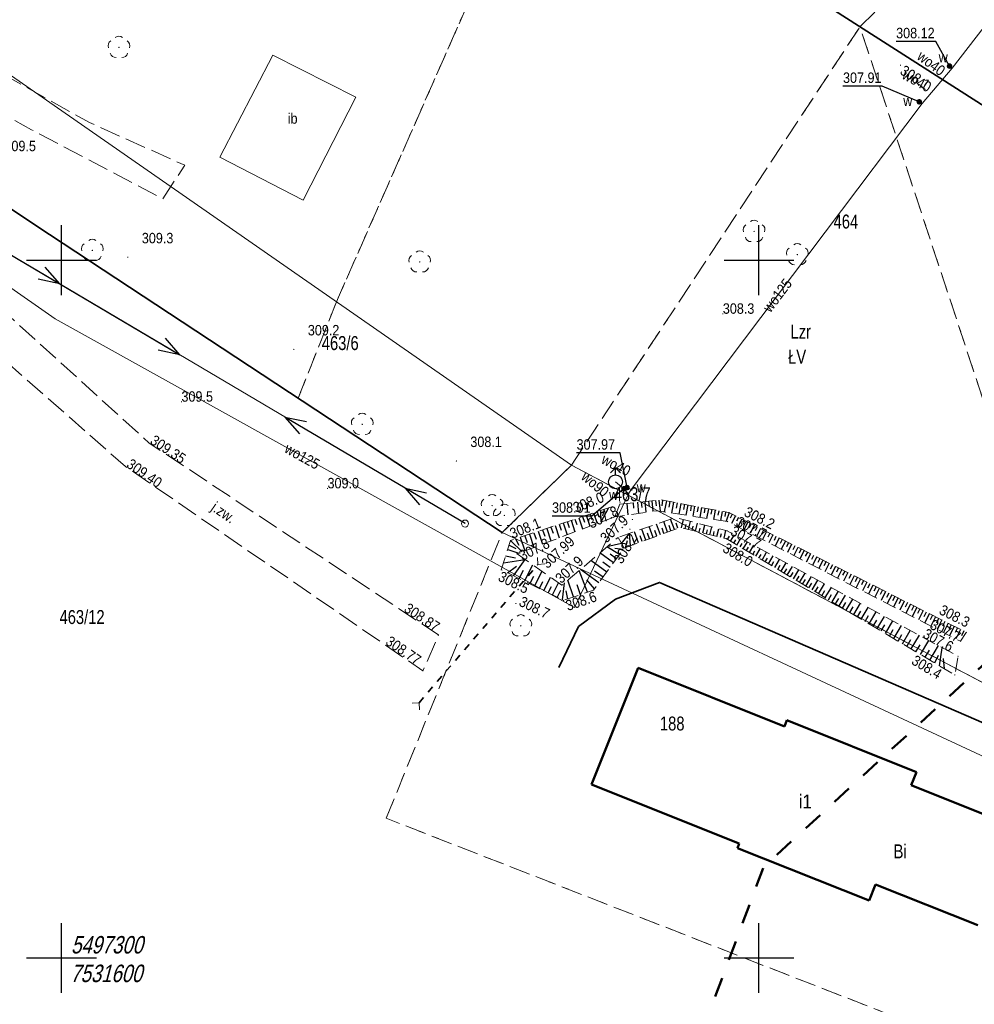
# Model space of a CAD drawing. Header units: metres. Extents: x 7523615 to 7533948, y 5492686 to 5502120.
# Tile 230 of 256: x 7531597 to 7531665, y 5497297 to 5497367. Entities that reach past the tile are written whole.
import ezdxf
from ezdxf.enums import TextEntityAlignment as Align

# ---------------------------------------------------------------- set-up
doc = ezdxf.new("R2010")
doc.units = ezdxf.units.M
for name, pattern in [('1.0_0.5', [1.5, 1, -0.5]), ('1.4_1.4', [2.8, 1.4, -1.4]), ('1.5_0.5', [2, 1.5, -0.5]), ('219-500', [0]), ('egkk-500', [2, 1.5, -0.5]), ('egug-500', [1, 0.5, -0.5]), ('otkz_500', [1, 0.5, -0.5]), ('suep_nn_500', [0])]:
    doc.linetypes.add(name, pattern=pattern)
doc.layers.get('0').update_dxf_attribs({"color": 2, "lineweight": 5})
doc.styles.get("Standard").update_dxf_attribs({"font": 'Working1250', "width": 0.75})
doc.linetypes.add('902-500', pattern='A,3.75,0,[1,ksztalty.shx,S=0.5,R=0,X=0,Y=0],3.75', length=7.5)

# ---------------------------------------------------------------- blocks, each defined once
blk = doc.blocks.new('203')
at = {"linetype": 'Continuous', "lineweight": 0}
h = blk.add_hatch(color=0, dxfattribs=at)
edge = h.paths.add_edge_path()
edge.add_arc((0, 0), 0.045, 0, 360)
blk = doc.blocks.new('PW01')
at = {"linetype": 'Continuous', "lineweight": 13}
h = blk.add_hatch(color=0, dxfattribs=at)
edge = h.paths.add_edge_path()
edge.add_arc((0, 0), 0.045, 0, 360)
blk = doc.blocks.new('OP021')
at = {"linetype": 'Continuous', "lineweight": 13}
h = blk.add_hatch(color=0, dxfattribs=at)
edge = h.paths.add_edge_path()
edge.add_arc((0, 0), 0.05, 0, 360)
at = {"color": 0, "linetype": 'Continuous', "lineweight": 13}
for centre, start, end in [((0, 0.4), 49.272, 130.728), ((-0.38, 0.124), 121.308, 202.548), ((0.38, 0.124), 337.452, 58.692), ((-0.235, -0.324), 193.221, 274.871), ((0.235, -0.324), 265.129, 346.779)]:
    blk.add_arc(centre, 0.4, start, end, dxfattribs=at)
blk = doc.blocks.new('US15')
at = {"color": 0, "linetype": 'Continuous', "lineweight": 13}
blk.add_circle((0, 0), 0.25, dxfattribs=at)
blk = doc.blocks.new('US25')
at = {"linetype": 'Continuous', "lineweight": 0}
h = blk.add_hatch(color=0, dxfattribs=at)
edge = h.paths.add_edge_path()
edge.add_arc((0, 0), 0.2, 0, 360)
blk = doc.blocks.new('SUWH')
at = {"color": 0, "linetype": 'Continuous'}
for p in [(-0.354, 0.646), (0, 0.5), (0.354, 0.646)]:
    blk.add_line(p, (0, 1), dxfattribs=at)
blk.add_circle((0, 0), 0.5, dxfattribs=at)
blk = doc.blocks.new('SUEP1')
at = {"color": 0, "linetype": 'Continuous'}
for p, q in [((0, 0), (5, 0)), ((5, 0), (3.5, 0.5)), ((5, 0), (3.5, -0.5)), ((5, 0), (15, 0)), ((15, 0), (13.5, 0.5)), ((15, 0), (13.5, -0.5))]:
    blk.add_line(p, q, dxfattribs=at)
blk = doc.blocks.new('IB05')
at = {"color": 0, "linetype": 'Continuous', "lineweight": 13}
for q in [(0.354, 0.354), (0.354, -0.354)]:
    blk.add_line((0, 0), q, dxfattribs=at)
blk = doc.blocks.new('RAMKA500K')
at = {"color": 0}
for p, q in [((0, 97.5), (0, 102.5)), ((50, 97.5), (50, 102.5)), ((400, 97.5), (400, 102.5)), ((0, 100), (2.5, 100)), ((47.5, 100), (52.5, 100)), ((397.5, 100), (400, 100)), ((0, 47.5), (0, 52.5)), ((50, 47.5), (50, 52.5)), ((400, 47.5), (400, 52.5)), ((0, 50), (2.5, 50)), ((47.5, 50), (52.5, 50)), ((397.5, 50), (400, 50))]:
    blk.add_line(p, q, dxfattribs=at)

msp = doc.modelspace()

# ---------------------------------------------------------------- linework, layer by layer
at = {"layer": '000 Inne (niezydentyfikowane)', "color": 7, "linetype": 'CONTINUOUS', "lineweight": 25, "flags": 128}
for points in [[(7531640.52, 5497332.57), (7531640.6, 5497331.75)], [(7531640.97, 5497332.62), (7531641.01, 5497332.22)], [(7531641.29, 5497332.65), (7531641.36, 5497331.86)], [(7531641.56, 5497332.67), (7531641.6, 5497332.29)], [(7531641.82, 5497332.7), (7531641.9, 5497331.94)], [(7531642.08, 5497332.73), (7531642.12, 5497332.35)], [(7531642.33, 5497332.75), (7531642.4, 5497332.01)], [(7531642.58, 5497332.78), (7531642.62, 5497332.41)], [(7531642.83, 5497332.8), (7531642.91, 5497332.01)], [(7531643.09, 5497332.8), (7531643.03, 5497332.4)], [(7531643.36, 5497332.75), (7531643.21, 5497331.96)], [(7531643.62, 5497332.71), (7531643.55, 5497332.31)], [(7531643.88, 5497332.66), (7531643.74, 5497331.88)], [(7531644.14, 5497332.61), (7531644.07, 5497332.23)], [(7531644.39, 5497332.56), (7531644.25, 5497331.8)], [(7531638.15, 5497331.9), (7531638.4, 5497331.13)], [(7531638.4, 5497331.98), (7531638.53, 5497331.61)], [(7531638.65, 5497332.07), (7531638.66, 5497331.23)], [(7531639.21, 5497332.25), (7531638.66, 5497331.23)], [(7531638.91, 5497332.15), (7531638.79, 5497331.69)], [(7531644.65, 5497332.51), (7531644.58, 5497332.14)], [(7531644.9, 5497332.47), (7531644.76, 5497331.73)], [(7531645.14, 5497332.42), (7531645.08, 5497332.05)], [(7531645.39, 5497332.37), (7531645.26, 5497331.65)], [(7531645.64, 5497332.33), (7531645.57, 5497331.97)], [(7531645.88, 5497332.28), (7531645.75, 5497331.58)], [(7531646.13, 5497332.23), (7531646.07, 5497331.89)], [(7531646.38, 5497332.19), (7531646.25, 5497331.5)], [(7531646.63, 5497332.14), (7531646.56, 5497331.8)], [(7531646.87, 5497332.09), (7531646.75, 5497331.42)], [(7531647.12, 5497332.05), (7531647.06, 5497331.72)], [(7531647.37, 5497332), (7531647.24, 5497331.35)], [(7531647.61, 5497331.95), (7531647.55, 5497331.63)], [(7531647.86, 5497331.91), (7531647.64, 5497331.29)], [(7531635.97, 5497331.17), (7531636.25, 5497330.32)], [(7531636.25, 5497331.27), (7531636.39, 5497330.85)], [(7531636.54, 5497331.36), (7531636.81, 5497330.53)], [(7531636.81, 5497331.45), (7531636.95, 5497331.05)], [(7531637.09, 5497331.54), (7531637.36, 5497330.74)], [(7531637.36, 5497331.63), (7531637.49, 5497331.24)], [(7531637.62, 5497331.72), (7531637.88, 5497330.94)], [(7531637.89, 5497331.81), (7531638.01, 5497331.42)], [(7531643.44, 5497330.52), (7531643.17, 5497331.27)], [(7531643.94, 5497330.7), (7531643.67, 5497331.44)], [(7531644.19, 5497330.79), (7531644.06, 5497331.16)], [(7531644.44, 5497330.83), (7531644.58, 5497331.41)], [(7531644.95, 5497330.7), (7531645.09, 5497331.28)], [(7531645.46, 5497330.58), (7531645.6, 5497331.15)], [(7531648.08, 5497331.79), (7531647.94, 5497331.52)], [(7531648.31, 5497331.68), (7531648.03, 5497331.13)], [(7531648.53, 5497331.57), (7531648.39, 5497331.29)], [(7531648.76, 5497331.45), (7531648.48, 5497330.9)], [(7531648.98, 5497331.34), (7531648.84, 5497331.06)], [(7531649.2, 5497331.23), (7531648.92, 5497330.67)], [(7531633.86, 5497330.47), (7531634.02, 5497330)], [(7531634.17, 5497330.58), (7531634.48, 5497329.65)], [(7531634.48, 5497330.68), (7531634.64, 5497330.22)], [(7531634.79, 5497330.78), (7531635.09, 5497329.88)], [(7531635.09, 5497330.88), (7531635.24, 5497330.44)], [(7531635.39, 5497330.98), (7531635.68, 5497330.1)], [(7531635.68, 5497331.08), (7531635.82, 5497330.65)], [(7531641.37, 5497329.75), (7531641.07, 5497330.54)], [(7531641.9, 5497329.95), (7531641.61, 5497330.73)], [(7531642.16, 5497330.04), (7531642.02, 5497330.43)], [(7531642.42, 5497330.14), (7531642.14, 5497330.91)], [(7531642.68, 5497330.23), (7531642.54, 5497330.62)], [(7531642.94, 5497330.33), (7531642.65, 5497331.09)], [(7531643.19, 5497330.42), (7531643.05, 5497330.8)], [(7531643.69, 5497330.61), (7531643.56, 5497330.98)], [(7531644.7, 5497330.77), (7531644.77, 5497331.06)], [(7531645.21, 5497330.64), (7531645.28, 5497330.93)], [(7531645.72, 5497330.52), (7531645.79, 5497330.8)], [(7531645.97, 5497330.46), (7531646.11, 5497331.02)], [(7531646.23, 5497330.39), (7531646.3, 5497330.68)], [(7531646.48, 5497330.33), (7531646.62, 5497330.89)], [(7531646.74, 5497330.27), (7531646.8, 5497330.55)], [(7531646.99, 5497330.21), (7531647.13, 5497330.76)], [(7531647.5, 5497330.09), (7531647.63, 5497330.63)], [(7531649.43, 5497331.11), (7531649.29, 5497330.83)], [(7531649.65, 5497331), (7531649.37, 5497330.44)], [(7531649.88, 5497330.89), (7531649.73, 5497330.61)], [(7531650.1, 5497330.78), (7531649.82, 5497330.21)], [(7531650.33, 5497330.66), (7531650.18, 5497330.38)], [(7531650.55, 5497330.55), (7531650.26, 5497329.98)], [(7531650.77, 5497330.44), (7531650.63, 5497330.15)], [(7531632.2, 5497329.92), (7531633.02, 5497329.1)], [(7531632.55, 5497330.04), (7531632.79, 5497329.57)], [(7531632.89, 5497330.15), (7531633.22, 5497329.17)], [(7531633.22, 5497330.26), (7531633.38, 5497329.78)], [(7531633.54, 5497330.37), (7531633.86, 5497329.42)], [(7531640.15, 5497329.7), (7531640.73, 5497330.42)], [(7531640.43, 5497329.4), (7531640.58, 5497329.91)], [(7531640.79, 5497329.54), (7531640.73, 5497330.42)], [(7531641.09, 5497329.65), (7531640.95, 5497330.05)], [(7531641.63, 5497329.85), (7531641.49, 5497330.24)], [(7531647.25, 5497330.15), (7531647.31, 5497330.42)], [(7531647.75, 5497329.99), (7531647.88, 5497330.22)], [(7531647.97, 5497329.86), (7531648.25, 5497330.32)], [(7531648.2, 5497329.72), (7531648.34, 5497329.96)], [(7531648.42, 5497329.59), (7531648.71, 5497330.07)], [(7531648.87, 5497329.32), (7531649.17, 5497329.82)], [(7531651, 5497330.32), (7531650.71, 5497329.75)], [(7531651.22, 5497330.21), (7531651.08, 5497329.92)], [(7531651.45, 5497330.1), (7531651.16, 5497329.52)], [(7531651.67, 5497329.98), (7531651.53, 5497329.69)], [(7531651.9, 5497329.87), (7531651.6, 5497329.29)], [(7531652.12, 5497329.76), (7531651.97, 5497329.47)], [(7531631.99, 5497329.27), (7531632.79, 5497329.01)], [(7531632.09, 5497329.59), (7531632.56, 5497329.34)], [(7531639.57, 5497328.31), (7531638.59, 5497329.02)], [(7531640.15, 5497329.7), (7531639.09, 5497329.45)], [(7531640.01, 5497328.91), (7531639.09, 5497329.45)], [(7531640.26, 5497329.26), (7531639.67, 5497329.35)], [(7531648.65, 5497329.46), (7531648.79, 5497329.7)], [(7531649.1, 5497329.19), (7531649.25, 5497329.44)], [(7531649.32, 5497329.05), (7531649.63, 5497329.57)], [(7531649.55, 5497328.92), (7531649.71, 5497329.18)], [(7531649.77, 5497328.78), (7531650.09, 5497329.32)], [(7531650.23, 5497328.51), (7531650.55, 5497329.07)], [(7531652.34, 5497329.64), (7531652.05, 5497329.06)], [(7531652.57, 5497329.53), (7531652.42, 5497329.24)], [(7531652.79, 5497329.42), (7531652.5, 5497328.83)], [(7531653.02, 5497329.31), (7531652.87, 5497329.01)], [(7531653.24, 5497329.19), (7531652.94, 5497328.6)], [(7531653.47, 5497329.08), (7531653.32, 5497328.78)], [(7531631.68, 5497328.31), (7531633.24, 5497328.55)], [(7531631.84, 5497328.81), (7531632.54, 5497328.68)], [(7531632.4, 5497327.38), (7531633.24, 5497328.55)], [(7531639.09, 5497327.65), (7531637.95, 5497328.48)], [(7531639.34, 5497327.99), (7531638.81, 5497328.37)], [(7531639.79, 5497328.61), (7531639.34, 5497328.94)], [(7531650, 5497328.65), (7531650.16, 5497328.92)], [(7531650.45, 5497328.38), (7531650.62, 5497328.66)], [(7531650.68, 5497328.25), (7531651.02, 5497328.82)], [(7531650.9, 5497328.11), (7531651.07, 5497328.4)], [(7531651.13, 5497327.98), (7531651.48, 5497328.56)], [(7531651.58, 5497327.71), (7531651.94, 5497328.31)], [(7531653.69, 5497328.97), (7531653.39, 5497328.37)], [(7531653.91, 5497328.85), (7531653.76, 5497328.56)], [(7531654.14, 5497328.74), (7531653.84, 5497328.14)], [(7531654.36, 5497328.63), (7531654.21, 5497328.33)], [(7531654.59, 5497328.51), (7531654.28, 5497327.91)], [(7531654.81, 5497328.4), (7531654.66, 5497328.1)], [(7531631.98, 5497327.59), (7531632.61, 5497328.07)], [(7531632.81, 5497327.18), (7531633.12, 5497327.8)], [(7531633.2, 5497326.99), (7531633.78, 5497328.18)], [(7531633.92, 5497326.64), (7531634.45, 5497327.71)], [(7531637.72, 5497326.21), (7531637.1, 5497327.76)], [(7531638.53, 5497326.88), (7531637.2, 5497327.84)], [(7531638.82, 5497327.28), (7531638.2, 5497327.72)], [(7531651.35, 5497327.84), (7531651.53, 5497328.14)], [(7531651.8, 5497327.57), (7531651.99, 5497327.88)], [(7531652.03, 5497327.44), (7531652.4, 5497328.06)], [(7531652.25, 5497327.31), (7531652.44, 5497327.62)], [(7531652.48, 5497327.17), (7531652.86, 5497327.81)], [(7531655.04, 5497328.29), (7531654.73, 5497327.68)], [(7531655.26, 5497328.17), (7531655.11, 5497327.87)], [(7531655.48, 5497328.06), (7531655.18, 5497327.45)], [(7531655.71, 5497327.95), (7531655.55, 5497327.64)], [(7531655.93, 5497327.84), (7531655.62, 5497327.22)], [(7531656.16, 5497327.72), (7531656, 5497327.42)], [(7531656.38, 5497327.61), (7531656.07, 5497326.99)], [(7531633.57, 5497326.81), (7531633.85, 5497327.37)], [(7531634.26, 5497326.47), (7531634.51, 5497326.98)], [(7531634.58, 5497326.31), (7531635.06, 5497327.29)], [(7531636.71, 5497325.87), (7531636.3, 5497327.08)], [(7531638.21, 5497326.45), (7531637.66, 5497327.1)], [(7531652.7, 5497327.04), (7531652.89, 5497327.37)], [(7531652.91, 5497326.91), (7531653.31, 5497327.57)], [(7531653.13, 5497326.78), (7531653.33, 5497327.12)], [(7531653.35, 5497326.65), (7531653.76, 5497327.33)], [(7531653.81, 5497326.38), (7531654.22, 5497327.07)], [(7531656.61, 5497327.5), (7531656.45, 5497327.19)], [(7531656.83, 5497327.38), (7531656.52, 5497326.77)], [(7531657.05, 5497327.27), (7531656.9, 5497326.96)], [(7531657.28, 5497327.16), (7531656.96, 5497326.54)], [(7531657.5, 5497327.04), (7531657.35, 5497326.73)], [(7531657.73, 5497326.93), (7531657.41, 5497326.31)], [(7531634.89, 5497326.16), (7531635.12, 5497326.63)], [(7531635.19, 5497326.01), (7531635.63, 5497326.89)], [(7531635.54, 5497325.84), (7531635.79, 5497326.35)], [(7531635.91, 5497325.66), (7531636.07, 5497326.88)], [(7531636.29, 5497325.72), (7531636.18, 5497326.3)], [(7531637.2, 5497326.03), (7531636.96, 5497326.73)], [(7531653.58, 5497326.52), (7531653.78, 5497326.86)], [(7531654.04, 5497326.24), (7531654.25, 5497326.59)], [(7531654.27, 5497326.1), (7531654.7, 5497326.82)], [(7531654.51, 5497325.96), (7531654.72, 5497326.32)], [(7531654.75, 5497325.82), (7531655.19, 5497326.55)], [(7531655.24, 5497325.53), (7531655.69, 5497326.28)], [(7531657.95, 5497326.82), (7531657.79, 5497326.5)], [(7531658.17, 5497326.71), (7531657.86, 5497326.08)], [(7531658.4, 5497326.59), (7531658.24, 5497326.28)], [(7531658.62, 5497326.48), (7531658.3, 5497325.85)], [(7531658.85, 5497326.37), (7531658.69, 5497326.05)], [(7531659.07, 5497326.25), (7531658.75, 5497325.62)], [(7531654.99, 5497325.67), (7531655.21, 5497326.04)], [(7531655.49, 5497325.38), (7531655.72, 5497325.76)], [(7531655.74, 5497325.23), (7531656.2, 5497326)], [(7531656.26, 5497324.92), (7531656.73, 5497325.71)], [(7531659.3, 5497326.14), (7531659.14, 5497325.82)], [(7531659.52, 5497326.03), (7531659.2, 5497325.39)], [(7531659.74, 5497325.91), (7531659.58, 5497325.59)], [(7531659.97, 5497325.8), (7531659.65, 5497325.16)], [(7531660.19, 5497325.69), (7531660.03, 5497325.37)], [(7531660.42, 5497325.57), (7531660.09, 5497324.93)], [(7531656, 5497325.07), (7531656.23, 5497325.47)], [(7531656.52, 5497324.76), (7531656.76, 5497325.16)], [(7531656.79, 5497324.6), (7531657.27, 5497325.42)], [(7531657.06, 5497324.44), (7531657.31, 5497324.85)], [(7531657.33, 5497324.28), (7531657.83, 5497325.11)], [(7531657.89, 5497323.94), (7531658.41, 5497324.8)], [(7531660.64, 5497325.46), (7531660.48, 5497325.14)], [(7531660.87, 5497325.35), (7531660.54, 5497324.7)], [(7531661.09, 5497325.24), (7531660.93, 5497324.91)], [(7531661.31, 5497325.12), (7531660.99, 5497324.47)], [(7531661.54, 5497325.01), (7531661.37, 5497324.68)], [(7531661.76, 5497324.9), (7531661.43, 5497324.24)], [(7531657.61, 5497324.11), (7531657.86, 5497324.54)], [(7531658.18, 5497323.77), (7531658.44, 5497324.21)], [(7531658.47, 5497323.6), (7531658.99, 5497324.48)], [(7531659.06, 5497323.25), (7531659.6, 5497324.16)], [(7531661.99, 5497324.78), (7531661.82, 5497324.45)], [(7531662.21, 5497324.67), (7531661.88, 5497324.01)], [(7531662.44, 5497324.56), (7531662.27, 5497324.23)], [(7531662.66, 5497324.44), (7531662.33, 5497323.78)], [(7531662.88, 5497324.33), (7531662.72, 5497324)], [(7531663.11, 5497324.22), (7531662.77, 5497323.55)], [(7531663.33, 5497324.1), (7531663.16, 5497323.77)], [(7531658.76, 5497323.43), (7531659.03, 5497323.87)], [(7531659.36, 5497323.07), (7531659.63, 5497323.53)], [(7531659.66, 5497322.89), (7531660.22, 5497323.82)], [(7531660.28, 5497322.52), (7531660.85, 5497323.47)], [(7531663.56, 5497323.99), (7531663.22, 5497323.32)], [(7531663.78, 5497323.88), (7531663.61, 5497323.54)], [(7531664, 5497323.77), (7531663.67, 5497323.09)], [(7531664.23, 5497323.65), (7531664.06, 5497323.32)], [(7531664.45, 5497323.54), (7531664.11, 5497322.86)], [(7531664.68, 5497323.43), (7531664.51, 5497323.09)], [(7531659.97, 5497322.71), (7531660.25, 5497323.18)], [(7531660.6, 5497322.33), (7531660.89, 5497322.81)], [(7531660.92, 5497322.14), (7531661.51, 5497323.12)], [(7531661.58, 5497321.75), (7531662.18, 5497322.75)], [(7531661.25, 5497321.94), (7531661.55, 5497322.44)], [(7531661.91, 5497321.55), (7531662.22, 5497322.06)], [(7531662.25, 5497321.35), (7531662.87, 5497322.38)], [(7531662.94, 5497320.93), (7531663.14, 5497322.23)], [(7531662.6, 5497321.14), (7531662.87, 5497321.69)], [(7531663.31, 5497320.71), (7531663.23, 5497321.47)]]:
    msp.add_lwpolyline(points, dxfattribs=at)
at = {"layer": '217-kontur klasyfikacyjny', "color": 7, "linetype": 'egkk-500', "lineweight": 18, "flags": 128}
for points in [[(7531634.76, 5497381.13), (7531619.71, 5497347.02)], [(7531657.24, 5497366.73), (7531669.6, 5497378.76)], [(7531657.24, 5497366.73), (7531645.14, 5497374.48)], [(7531636.56, 5497335.31), (7531657.24, 5497366.73)], [(7531674.19, 5497315.42), (7531657.24, 5497366.73)], [(7531599.15, 5497351.84), (7531581.58, 5497363.49)], [(7531616.97, 5497340.11), (7531599.15, 5497351.84)], [(7531619.71, 5497347.02), (7531616.97, 5497340.11)], [(7531631.6, 5497330.48), (7531636.56, 5497335.31)], [(7531636.56, 5497335.31), (7531674.19, 5497315.42)], [(7531623.28, 5497310.01), (7531631.6, 5497330.48)], [(7531661.49, 5497295.11), (7531623.28, 5497310.01)]]:
    msp.add_lwpolyline(points, dxfattribs=at)
at = {"layer": '218-kontur użytku gruntowego', "color": 7, "linetype": 'egug-500', "lineweight": 18, "flags": 128}
for points in [[(7531619.71, 5497347.02), (7531634.76, 5497381.13)], [(7531657.24, 5497366.73), (7531669.6, 5497378.76)], [(7531645.14, 5497374.48), (7531657.24, 5497366.73)], [(7531636.56, 5497335.31), (7531657.24, 5497366.73)], [(7531674.19, 5497315.42), (7531657.24, 5497366.73)], [(7531581.58, 5497363.49), (7531599.15, 5497351.84)], [(7531599.15, 5497351.84), (7531616.97, 5497340.11)], [(7531616.97, 5497340.11), (7531619.71, 5497347.02)], [(7531631.6, 5497330.48), (7531636.56, 5497335.31)], [(7531674.19, 5497315.42), (7531636.56, 5497335.31)], [(7531623.28, 5497310.01), (7531631.6, 5497330.48)], [(7531661.49, 5497295.11), (7531623.28, 5497310.01)]]:
    msp.add_lwpolyline(points, dxfattribs=at)
at = {"layer": '219-działka ewidencyjna', "color": 3, "linetype": '219-500', "lineweight": 18, "flags": 128}
for points in [[(7531560.09, 5497388.47), (7531636.56, 5497335.31)], [(7531645.14, 5497374.48), (7531667.41, 5497360.23)], [(7531581.58, 5497363.49), (7531599.15, 5497351.84)], [(7531599.15, 5497351.84), (7531631.6, 5497330.48)], [(7531631.6, 5497330.48), (7531636.56, 5497335.31)], [(7531636.56, 5497335.31), (7531674.19, 5497315.42)], [(7531705.72, 5497295.99), (7531631.6, 5497330.48)]]:
    msp.add_lwpolyline(points, dxfattribs=at)
at = {"layer": '312-budynek ewidencyjny', "color": 7, "linetype": 'CONTINUOUS', "lineweight": 50, "flags": 128}
for points in [[(7531637.99, 5497312.43), (7531641.33, 5497320.78)], [(7531641.33, 5497320.78), (7531651.82, 5497316.58)], [(7531651.82, 5497316.58), (7531652, 5497317.03)], [(7531652, 5497317.03), (7531661.29, 5497313.32)], [(7531661.29, 5497313.32), (7531660.91, 5497312.38)], [(7531648.58, 5497308.2), (7531637.99, 5497312.43)], [(7531660.91, 5497312.38), (7531668.24, 5497309.45)], [(7531648.45, 5497307.87), (7531648.58, 5497308.2)], [(7531657.89, 5497304.11), (7531648.45, 5497307.87)], [(7531658.35, 5497305.27), (7531657.89, 5497304.11)], [(7531665.69, 5497302.35), (7531658.35, 5497305.27)]]:
    msp.add_lwpolyline(points, dxfattribs=at)
at = {"layer": 'inna budowla', "color": 7, "linetype": 'CONTINUOUS', "lineweight": 18, "flags": 128}
msp.add_lwpolyline([(7531615.16, 5497364.7), (7531621.1, 5497361.68), (7531617.32, 5497354.3), (7531611.34, 5497357.38)], close=True, dxfattribs=at)
at = {"layer": 'jezdnia', "color": 7, "linetype": '1.5_0.5', "lineweight": 18, "flags": 128}
for points in [[(7531554.27, 5497387.31), (7531555.83, 5497385.79), (7531571.91, 5497377.04), (7531585.42, 5497369.17), (7531602, 5497359.87), (7531608.84, 5497356.8), (7531607.26, 5497354.4), (7531597.85, 5497359.35), (7531581.8, 5497368.07), (7531569.09, 5497375.26), (7531551.99, 5497384.55)], [(7531551.99, 5497384.55), (7531553.81, 5497381.44), (7531559.98, 5497376.78), (7531571.65, 5497368.55), (7531575.76, 5497365.14), (7531589.81, 5497352.08), (7531594.2, 5497347.86), (7531606.29, 5497336.9), (7531627.03, 5497323.15), (7531625.91, 5497320.57), (7531604.6, 5497335.21), (7531592.51, 5497345.82), (7531588.16, 5497349.84), (7531574.3, 5497362.72), (7531564.95, 5497369.94), (7531558.19, 5497374.6), (7531551.95, 5497379.23), (7531548.78, 5497380.67)]]:
    msp.add_lwpolyline(points, close=True, dxfattribs=at)
at = {"layer": 'ogrodzenie trwałe', "color": 7, "linetype": '902-500', "lineweight": 35, "flags": 128}
for points in [[(7531631.6, 5497330.48), (7531599.15, 5497351.84), (7531581.58, 5497363.49), (7531559.08, 5497378.47), (7531554.08, 5497382.08)], [(7531634.76, 5497381.13), (7531645.14, 5497374.48), (7531667.41, 5497360.23)], [(7531635.66, 5497320.81), (7531637.07, 5497323.74), (7531639.72, 5497325.72), (7531642.86, 5497326.91), (7531670.81, 5497314.79)]]:
    msp.add_lwpolyline(points, dxfattribs=at)
at = {"layer": 'przepust', "color": 7, "linetype": 'otkz_500', "lineweight": 35, "flags": 128}
msp.add_lwpolyline([(7531625.63, 5497318.29), (7531634.15, 5497328.2)], dxfattribs=at)
at = {"layer": 'przewód elektroenergetyczny niskiego napięcia', "color": 1, "linetype": 'suep_nn_500', "lineweight": 18, "flags": 128}
msp.add_lwpolyline([(7531628.93, 5497331.13), (7531595.57, 5497350.85)], dxfattribs=at)
at = {"layer": 'przewód wodociągowy', "color": 7, "linetype": 'CONTINUOUS', "lineweight": 18, "flags": 128}
for points in [[(7531489.31, 5497274.25), (7531504.16, 5497286.58), (7531504.41, 5497286.91), (7531506.31, 5497288.6), (7531506.96, 5497289.28), (7531517.89, 5497281.26), (7531533.5, 5497284.8), (7531546.14, 5497294.8), (7531556.96, 5497309.07), (7531564.45, 5497321.89), (7531586.57, 5497344.27), (7531592.44, 5497350.75), (7531599.54, 5497345.79), (7531636.77, 5497325.12), (7531640.64, 5497333.27), (7531640.83, 5497333.56), (7531661.69, 5497361.24), (7531663.86, 5497363.76), (7531671.47, 5497373.63), (7531695.73, 5497396.98), (7531715.07, 5497417.39), (7531724.16, 5497436.25), (7531739.62, 5497465.2)], [(7531663.66, 5497363.91), (7531663.86, 5497363.76)], [(7531661.49, 5497361.35), (7531661.69, 5497361.24)], [(7531640.64, 5497333.27), (7531640.32, 5497333.62), (7531639.72, 5497334.12)], [(7531640.83, 5497333.56), (7531640.54, 5497333.71)]]:
    msp.add_lwpolyline(points, dxfattribs=at)
at = {"layer": 'rzędna-Atr2', "color": 7, "flags": 128}
for points in [[(7531663.66, 5497363.91), (7531662.68, 5497365.67), (7531659.832, 5497365.67)], [(7531661.49, 5497361.35), (7531658.84, 5497362.47), (7531656.024, 5497362.47)], [(7531640.54, 5497333.71), (7531640.04, 5497336.19), (7531636.926, 5497336.19)], [(7531640.32, 5497333.62), (7531638.01, 5497331.67), (7531635.167, 5497331.67)]]:
    msp.add_lwpolyline(points, dxfattribs=at)
at = {"layer": 'skarpa nieumocniona', "color": 7, "linetype": '1.0_0.5', "lineweight": 18, "flags": 128}
for points in [[(7531640.02, 5497332.52), (7531643.01, 5497332.82), (7531647.85, 5497331.91), (7531664.87, 5497323.33), (7531664.45, 5497322.69), (7531647.75, 5497331.27), (7531642.65, 5497332.05), (7531639.66, 5497331.61)], [(7531640.02, 5497332.52), (7531643.01, 5497332.82), (7531647.85, 5497331.91), (7531664.87, 5497323.33), (7531664.45, 5497322.69), (7531647.75, 5497331.27), (7531642.65, 5497332.05), (7531639.66, 5497331.61)], [(7531639.66, 5497331.61), (7531632.65, 5497328.96), (7531635.88, 5497326.72), (7531639.91, 5497330.14), (7531640.34, 5497329.37), (7531638.14, 5497326.35), (7531635.99, 5497325.62), (7531631.52, 5497327.82), (7531632.2, 5497329.92), (7531640.02, 5497332.52)], [(7531639.66, 5497331.61), (7531632.65, 5497328.96), (7531635.88, 5497326.72), (7531639.91, 5497330.14), (7531640.34, 5497329.37), (7531638.14, 5497326.35), (7531635.99, 5497325.62), (7531631.52, 5497327.82), (7531632.2, 5497329.92), (7531640.02, 5497332.52)], [(7531640.34, 5497329.37), (7531644.35, 5497330.85), (7531647.65, 5497330.05), (7531664.04, 5497320.28), (7531664.27, 5497321.62), (7531647.71, 5497330.61), (7531644.01, 5497331.56), (7531639.91, 5497330.14)], [(7531640.34, 5497329.37), (7531644.35, 5497330.85), (7531647.65, 5497330.05), (7531664.04, 5497320.28), (7531664.27, 5497321.62), (7531647.71, 5497330.61), (7531644.01, 5497331.56), (7531639.91, 5497330.14)]]:
    msp.add_lwpolyline(points, close=True, dxfattribs=at)
at = {"layer": 'Zakres', "color": 5, "linetype": '1.4_1.4', "lineweight": 50, "flags": 128}
msp.add_lwpolyline([(7531743.27, 5499246.67), (7531674.19, 5499075.04), (7531617.162, 5499130.015), (7531497.218, 5499019.596), (7531360.693, 5498909.882), (7531137.385, 5498723.263), (7530837.96, 5498471.05), (7530827.293, 5498468.557), (7530555.83, 5498209.93), (7530490.214, 5498246.484), (7530415.425, 5498175.928), (7530370.975, 5498140.65), (7530313.12, 5498105.373), (7530175.536, 5498113.134), (7530201.642, 5498273.295), (7530135.32, 5498299.4), (7530095.809, 5498250.012), (7529934.942, 5498278.939), (7529886.553, 5498254.598), (7529886.964, 5498227.434), (7529861.564, 5498166.05), (7529795.242, 5498157.584), (7529752.203, 5498064.45), (7529512.785, 5498134.242), (7529497.697, 5498245.624), (7529418.476, 5498260.595), (7529163.77, 5498290.228), (7529123.554, 5498137.123), (7529361.326, 5498088.439), (7529468.57, 5498017.178), (7529499.62, 5497998.73), (7529568.053, 5497998.128), (7529612.503, 5497967.789), (7529759.259, 5497962.851), (7529731.037, 5497742.012), (7529837.62, 5497773.434), (7529926.26, 5498000.98), (7530249.502, 5497965.967), (7530399.55, 5498036.463), (7530504.325, 5498041.167), (7530550.186, 5498000.245), (7530485.275, 5497939.567), (7530567.12, 5497896.528), (7530578.585, 5497865.954), (7530414.955, 5497723.667), (7530456.347, 5497670.633), (7530620.036, 5497828.677), (7530672.247, 5497834.44), (7530708.231, 5497874.656), (7530802.893, 5497949.739), (7531291.019, 5497844.846), (7531633.86, 5497783.346), (7531723.76, 5497752.948), (7531716.74, 5497689.82), (7531638.86, 5497701.8), (7531607.99, 5497651.877), (7531593.173, 5497646.233), (7531554.368, 5497551.688), (7531542.197, 5497533.109), (7531433.365, 5497444.091), (7531365.279, 5497382.708), (7531307.012, 5497340.61), (7531265.619, 5497313.74), (7531154.142, 5497225.545), (7531069.475, 5497140.173), (7531095.58, 5497066.795), (7531227.52, 5497061.86), (7531269.853, 5497013.879), (7531267.74, 5496900.28), (7531245.86, 5496824.79), (7531285.37, 5496797.98), (7531257.86, 5496726.01), (7531235.28, 5496726.72), (7531225.4, 5496699.91), (7531197.11, 5496699.88), (7531185.19, 5496624.41), (7531253.801, 5496571.672), (7531243.218, 5496477.481), (7531256.45, 5496456.49), (7531351.7, 5496436.03), (7531399.67, 5496549.62), (7531437.77, 5496640.64), (7531396.85, 5496663.92), (7531455.59, 5496799.214), (7531464.057, 5496818.264), (7531468.643, 5496848.955), (7531480.284, 5496877.178), (7531555.07, 5497002.95), (7531557.66, 5497022.169), (7531504.626, 5497031.871), (7531386.27, 5497072.44), (7531447.65, 5497179.68), (7531472.876, 5497186.563), (7531542.726, 5497165.75), (7531534.965, 5497117.772), (7531587.882, 5497105.777), (7531625.629, 5497206.319), (7531717.203, 5497165.383), (7531739.282, 5497219.078), (7531634.801, 5497264.88), (7531650.323, 5497306.508), (7531689.66, 5497342.67), (7531724.67, 5497377.51), (7531750.159, 5497383.413), (7531790.729, 5497415.163), (7531807.49, 5497435.8), (7531857.051, 5497525.936), (7531880.16, 5497531.76), (7531912.79, 5497579.205), (7531951.42, 5497582.56), (7531983.17, 5497634.77), (7532010.156, 5497686.449), (7532022.445, 5497715.671), (7532045.96, 5497826.68), (7532028.32, 5497890.18), (7532058.84, 5497978.726), (7532130.806, 5498096.73), (7532169.259, 5498228.668), (7532173.67, 5498272.59), (7532173.45, 5498329.02), (7532174.198, 5498362.371), (7532178.843, 5498457.798), (7532136.745, 5498585.562), (7532124.809, 5498799.345), (7532152.62, 5498813.574), (7532125.691, 5499032.472), (7532124.985, 5499095.267), (7532200.95, 5499066.75), (7532264.333, 5499123.018), (7532116.225, 5499183.814), (7531993.341, 5499227.793), (7531913.613, 5499254.722), (7531816.599, 5499290.941), (7531739.752, 5499297.761), (7531571.83, 5499328.1), (7531549.252, 5499297.761), (7531536.552, 5499281.533), (7531425.075, 5499226.5), (7531439.186, 5499201.805), (7531552.78, 5499254.722), (7531607.813, 5499273.772), (7531677.126, 5499271.215)], close=True, dxfattribs=at)

# ---------------------------------------------------------------- block references
at = {"layer": '203-punkt graniczny', "color": 3, "linetype": 'CONTINUOUS', "lineweight": 18}
for p in [(7531599.15, 5497351.84), (7531636.56, 5497335.31), (7531631.6, 5497330.48)]:
    msp.add_blockref('203', p, dxfattribs=at)
at = {"layer": 'drzewo liściaste', "color": 7, "linetype": 'CONTINUOUS', "lineweight": 18}
for p in [(7531604.12, 5497365.25), (7531649.65, 5497352.06), (7531602.21, 5497350.7), (7531652.75, 5497350.4), (7531625.68, 5497349.88), (7531621.56, 5497338.24), (7531630.87, 5497332.42), (7531631.75, 5497331.71), (7531632.93, 5497323.8)]:
    msp.add_blockref('OP021', p, dxfattribs=at)
at = {"layer": 'hydrant', "color": 7, "linetype": 'CONTINUOUS', "lineweight": 18}
msp.add_blockref('SUWH', (7531639.72, 5497334.12), dxfattribs=at)
at = {"layer": 'pikieta naturalna', "color": 7, "linetype": 'CONTINUOUS', "lineweight": 13}
for p in [(7531660.15, 5497363.97), (7531604.76, 5497350.21), (7531647.41, 5497346.16), (7531616.66, 5497343.61), (7531608.6, 5497339.86), (7531628.31, 5497335.61), (7531619.07, 5497333.65), (7531639.31, 5497332.77), (7531640.04, 5497332.66), (7531647.85, 5497331.91), (7531640.93, 5497331.42), (7531647.75, 5497331.27), (7531640.75, 5497330.73), (7531647.71, 5497330.61), (7531632.2, 5497329.92), (7531647.65, 5497330.05), (7531632.65, 5497328.96), (7531631.52, 5497327.82), (7531635.88, 5497326.72), (7531635.99, 5497325.62), (7531632.58, 5497325.4), (7531664.87, 5497323.33), (7531664.45, 5497322.69), (7531664.27, 5497321.62), (7531664.04, 5497320.28)]:
    msp.add_blockref('PW01', p, dxfattribs=at)
at = {"layer": 'pikieta sztuczna', "color": 7, "linetype": 'CONTINUOUS', "lineweight": 13}
for p in [(7531606.29, 5497336.9), (7531604.6, 5497335.21), (7531634.15, 5497328.2), (7531627.03, 5497323.15), (7531625.91, 5497320.57)]:
    msp.add_blockref('PW01', p, dxfattribs=at)
at = {"layer": 'przepust', "color": 7, "linetype": 'CONTINUOUS', "lineweight": 35}
for p, rotation in [((7531634.15, 5497328.2), 409.313), ((7531625.63, 5497318.29), 229.313)]:
    msp.add_blockref('IB05', p, dxfattribs=dict(at, rotation=rotation))
at = {"layer": 'przewód elektroenergetyczny niskiego napięcia', "color": 1, "linetype": 'CONTINUOUS', "lineweight": 18}
for p, rotation in [((7531595.57, 5497350.85), 329.412), ((7531628.93, 5497331.13), 149.412)]:
    msp.add_blockref('SUEP1', p, dxfattribs=dict(at, rotation=rotation))
at = {"layer": 'rzędna', "color": 7, "linetype": 'CONTINUOUS', "lineweight": 18}
for p in [(7531663.66, 5497363.91), (7531661.49, 5497361.35), (7531640.32, 5497333.62), (7531640.54, 5497333.71)]:
    msp.add_blockref('PW01', p, dxfattribs=at)
at = {"layer": 'słup przewodów napowietrznych', "color": 7, "linetype": 'CONTINUOUS', "lineweight": 18}
msp.add_blockref('US15', (7531628.93, 5497331.13), dxfattribs=at)
at = {"layer": 'Wstawianie ramki sekcyjnej z opisem', "color": 7, "linetype": 'CONTINUOUS', "lineweight": 13}
for p in [(7531200, 5497250), (7531600, 5497250)]:
    msp.add_blockref('RAMKA500K', p, dxfattribs=at)
at = {"layer": 'zasuwa lub zawór', "color": 7, "linetype": 'CONTINUOUS', "lineweight": 18}
for p in [(7531663.66, 5497363.91), (7531661.49, 5497361.35), (7531640.32, 5497333.62), (7531640.54, 5497333.71)]:
    msp.add_blockref('US25', p, dxfattribs=at)

# ---------------------------------------------------------------- texts
at = {"layer": '209-oznaczenie konturu klasyfikacyjnego', "color": 7, "linetype": 'CONTINUOUS', "lineweight": 18, "width": 0.79}
msp.add_text('ŁV', height=1, dxfattribs=at).set_placement((7531652.09, 5497343.58), align=Align.TOP_LEFT)
at = {"layer": '210-oznaczenie konturu użytku gruntowego', "color": 7, "linetype": 'CONTINUOUS', "lineweight": 18, "width": 0.79}
for s, p in [('Lzr', (7531652.26, 5497344.38)), ('Bi', (7531659.65, 5497307.14))]:
    msp.add_text(s, height=1, dxfattribs=at).set_placement(p)
at = {"layer": '211-numer działki ewidencyjnej', "color": 3, "linetype": 'CONTINUOUS', "lineweight": 18, "width": 0.79}
for s, p in [('464', (7531655.35, 5497352.27)), ('463/6', (7531618.66, 5497343.56)), ('463/7', (7531639.59, 5497332.73)), ('463/12', (7531599.86, 5497323.93))]:
    msp.add_text(s, height=1, dxfattribs=at).set_placement(p)
at = {"layer": '312-oznaczenie budynku ewidencyjnego', "color": 7, "linetype": 'CONTINUOUS', "lineweight": 18, "width": 0.79}
msp.add_text('188', height=1, dxfattribs=at).set_placement((7531642.9, 5497316.3))
at = {"layer": '312-oznaczenie budynku ewidencyjnego-Atr117', "color": 7, "width": 0.9}
msp.add_text('i1', height=1, dxfattribs=at).set_placement((7531653.32, 5497311.21), align=Align.MIDDLE_CENTER)
at = {"layer": '996-Tekst dodatkowy mały', "color": 7, "linetype": 'CONTINUOUS', "lineweight": 18, "oblique": 15, "width": 0.79}
for s, p in [('5497300', (7531600.68, 5497300.32)), ('7531600', (7531600.63, 5497298.27))]:
    msp.add_text(s, height=1.25, dxfattribs=at).set_placement(p)
at = {"layer": 'inna budowla-Atr17', "color": 7, "width": 0.9}
msp.add_text('ib', height=0.75, dxfattribs=at).set_placement((7531616.22, 5497359.78))
at = {"layer": 'jezdnia-Atr17', "color": 7, "width": 0.9}
msp.add_text('j.zw.', height=0.75, rotation=325.511, dxfattribs=at).set_placement((7531610.66, 5497332.12))
at = {"layer": 'pikieta naturalna-Atr2', "color": 7, "width": 0.9}
for s, rotation, p in [('308.1', 327.386, (7531660.05, 5497363.39)), ('308.0', 21.843, (7531636.87, 5497331.88)), ('307.8', 26.596, (7531637.99, 5497330.75)), ('308.2', -26.753, (7531648.87, 5497331.71)), ('308.1', 21.843, (7531632.33, 5497330.03)), ('307.9', 42.944, (7531639.05, 5497329.69)), ('307.7', 332.807, (7531648.28, 5497331.01)), ('308.2', 59.209, (7531640.17, 5497328.18)), ('307.7', 331.504, (7531647.89, 5497330.35)), ('307.8', 26.596, (7531633.05, 5497328.44)), ('308.0', -30.799, (7531647.33, 5497329.15)), ('307.9', 42.944, (7531635.83, 5497326.79)), ('308.5', 333.795, (7531631.24, 5497327.07)), ('308.6', 18.754, (7531636.3, 5497324.86)), ('308.7', 333.795, (7531632.73, 5497325.28)), ('308.3', -26.753, (7531662.85, 5497324.68)), ('307.7', 332.807, (7531662.19, 5497323.63)), ('307.6', 331.504, (7531661.69, 5497322.99)), ('308.4', -30.799, (7531660.87, 5497321.1))]:
    msp.add_text(s, height=0.75, rotation=rotation, dxfattribs=at).set_placement(p)
for s, p in [('309.5', (7531595.91, 5497357.81)), ('309.3', (7531605.76, 5497351.21)), ('308.3', (7531647.41, 5497346.16)), ('309.2', (7531617.66, 5497344.61)), ('309.5', (7531608.6, 5497339.86)), ('308.1', (7531629.31, 5497336.61)), ('309.0', (7531619.07, 5497333.65))]:
    msp.add_text(s, height=0.75, dxfattribs=at).set_placement(p)
at = {"layer": 'pikieta sztuczna-Atr2', "color": 7, "width": 0.9}
for s, rotation, p in [('309.35', 326.456, (7531606.29, 5497336.9)), ('309.40', 325.511, (7531604.6, 5497335.21)), ('307.99', 42.944, (7531634.84, 5497327.86)), ('308.87', 326.456, (7531624.49, 5497324.86)), ('308.77', 325.511, (7531623.17, 5497322.51))]:
    msp.add_text(s, height=0.75, rotation=rotation, dxfattribs=at).set_placement(p)
at = {"layer": 'przewód wodociągowy-Atr1', "color": 7, "width": 0.9}
for s, rotation, p in [('wo40', 323.129, (7531662.35, 5497364.11)), ('wo40', 331.189, (7531661.32, 5497362.86)), ('wo125', 52.997, (7531651.32, 5497347.48)), ('wo125', 330.961, (7531617.26, 5497335.95)), ('wo40', 332.65, (7531639.76, 5497335.32)), ('wo90', 320.194, (7531638.26, 5497333.96))]:
    msp.add_text(s, height=0.75, rotation=rotation, dxfattribs=at).set_placement(p, align=Align.MIDDLE_CENTER)
at = {"layer": 'rzędna-Atr2', "color": 7, "width": 0.9}
for s, p in [('308.12', (7531659.832, 5497365.678)), ('307.91', (7531656.024, 5497362.478)), ('307.97', (7531636.926, 5497336.198)), ('308.01', (7531635.167, 5497331.678))]:
    msp.add_text(s, height=0.75, dxfattribs=at).set_placement(p, align=Align.BOTTOM_LEFT)
at = {"layer": 'zasuwa lub zawór-Atr17', "color": 7, "width": 0.9}
for p in [(7531663.21, 5497364.55), (7531660.67, 5497361.42), (7531639.58, 5497333.2), (7531641.56, 5497333.75)]:
    msp.add_text('w', height=0.75, dxfattribs=at).set_placement(p, align=Align.MIDDLE_CENTER)

doc.saveas('drawing.dxf')
